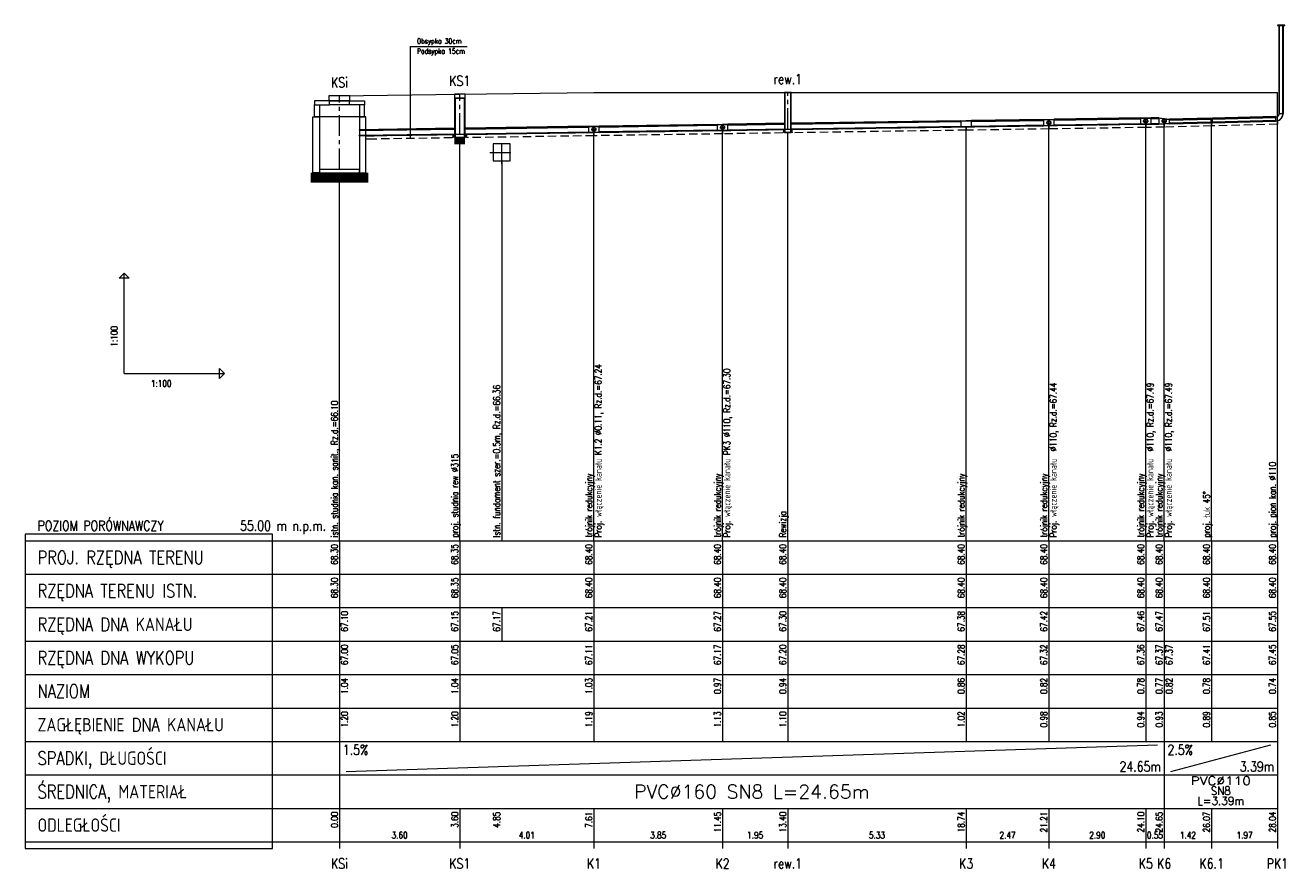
# Model space of a CAD drawing. Header units: millimetres. Extents: x 50853 to 54955, y -8480 to -6058.
# Tile 27 of 28: x 53944 to 54321, y -6620 to -6368. Entities that reach past the tile are written whole.
import ezdxf
from ezdxf.enums import TextEntityAlignment as Align

# ---------------------------------------------------------------- set-up
doc = ezdxf.new("R2010")
doc.units = ezdxf.units.MM
doc.header["$LTSCALE"] = 5
doc.linetypes.add('CENTER', pattern=[2, 1.25, -0.25, 0.25, -0.25])
doc.linetypes.add('DASHED', pattern=[0.75, 0.5, -0.25])
for name, color, linetype, lineweight in [('Liczby', 7, 'Continuous', 20), ('Linie_odn', 7, 'Continuous', 13), ('Linie_opisowe', 7, 'Continuous', 13), ('Linie_tabeli', 7, 'Continuous', 13), ('Odcinki', 5, 'Continuous', 30), ('Opis_PZ', 7, 'Continuous', 20), ('Opis_uzbr_p', 7, 'Continuous', 20), ('Opis_wl', 7, 'Continuous', 20), ('Osie', 7, 'CENTER', 13), ('Podsypki', 7, 'DASHED', 13), ('Ter_istn', 8, 'Continuous', 13), ('Uzbr_podz', 7, 'Continuous', 13), ('Wezly', 5, 'Continuous', 13), ('Wymiary', 7, 'Continuous', 13)]:
    doc.layers.add(name, color=color, linetype=linetype, lineweight=lineweight)
doc.styles.add('Styl1', font='SIMPLEX.shx', dxfattribs={"width": 0.8})
doc.styles.add('Styl10', font='SIMPLEX.shx', dxfattribs={"width": 0.8})
doc.styles.add('Styl13', font='SIMPLEX.shx', dxfattribs={"width": 0.8})
doc.styles.add('Styl15', font='SIMPLEX.shx', dxfattribs={"width": 0.8})
doc.styles.add('Styl17', font='SIMPLEX.shx', dxfattribs={"width": 0.8})
doc.styles.add('Styl19', font='SIMPLEX.shx', dxfattribs={"width": 0.8})
doc.styles.add('Styl2', font='SIMPLEX.shx', dxfattribs={"width": 0.8})
doc.styles.add('Styl25', font='SIMPLEX.shx', dxfattribs={"width": 0.8})
doc.styles.add('Styl3', font='SIMPLEX.shx', dxfattribs={"width": 0.8})
doc.styles.add('Styl4', font='SIMPLEX.shx', dxfattribs={"width": 0.8})
doc.styles.add('Styl5', font='SIMPLEX.shx', dxfattribs={"width": 0.8})
doc.styles.add('Styl6', font='SIMPLEX.shx', dxfattribs={"width": 0.8})
doc.styles.add('Styl8', font='SIMPLEX.shx', dxfattribs={"width": 0.8})

msp = doc.modelspace()

# ---------------------------------------------------------------- linework, layer by layer
at = {"layer": 'Linie_odn'}
for p, q in [((54058.92, -6374.28), (54075.94, -6374.28)), ((54058.92, -6374.28), (54058.93, -6401.78)), ((53973.4, -6472.01), (53973.4, -6442.01)), ((53973.4, -6472.01), (54003.4, -6472.01))]:
    msp.add_line(p, q, dxfattribs=at)
for points in [[(54318.15, -6522.01), (54318.15, -6388.01)], [(54152.28, -6522.01), (54152.28, -6399.29)], [(54225.11, -6522.01), (54225.11, -6398.2)], [(54249.83, -6522.01), (54249.83, -6397.83)], [(54278.79, -6522.01), (54278.79, -6397.39)], [(54284.29, -6522.01), (54284.29, -6397.31)], [(54298.48, -6522.01), (54298.48, -6396.96)], [(54073.73, -6522.01), (54073.73, -6401.49)], [(54113.82, -6522.01), (54113.82, -6399.87)], [(54171.78, -6522.01), (54171.78, -6400.01)], [(54037.76, -6522.01), (54037.76, -6412.01)]]:
    msp.add_lwpolyline(points, dxfattribs=at)
for points in [[(53973.4, -6442.01), (53974.9, -6443.51), (53971.9, -6443.51)], [(54003.4, -6472.01), (54001.9, -6473.51), (54001.9, -6470.51)]]:
    msp.add_lwpolyline(points, close=True, dxfattribs=at)
at = {"layer": 'Linie_opisowe'}
msp.add_line((54086.26, -6408.41), (54086.26, -6522.01), dxfattribs=at)
at = {"layer": 'Linie_tabeli'}
for p, q in [((53943.84, -6522.01), (54037.76, -6522.01)), ((54037.76, -6522.01), (54318.15, -6522.01)), ((54037.76, -6522.01), (54037.76, -6612.01)), ((54037.76, -6522.01), (54037.76, -6582.01)), ((54073.73, -6522.01), (54073.73, -6582.01)), ((54113.82, -6522.01), (54113.82, -6582.01)), ((54152.28, -6522.01), (54152.28, -6582.01)), ((54171.78, -6522.01), (54171.78, -6582.01)), ((54225.11, -6522.01), (54225.11, -6582.01)), ((54249.83, -6522.01), (54249.83, -6582.01)), ((54278.79, -6522.01), (54278.79, -6582.01)), ((54284.29, -6522.01), (54284.29, -6582.01)), ((54298.48, -6522.01), (54298.48, -6582.01)), ((54318.15, -6522.01), (54318.15, -6612.01)), ((54318.15, -6522.01), (54318.15, -6582.01)), ((53943.84, -6532.01), (54037.76, -6532.01)), ((54037.76, -6532.01), (54318.15, -6532.01)), ((53943.84, -6542.01), (54037.76, -6542.01)), ((54037.76, -6542.01), (54318.15, -6542.01)), ((54086.26, -6542.01), (54086.26, -6552.01)), ((53943.84, -6552.01), (54037.76, -6552.01)), ((54037.76, -6552.01), (54318.15, -6552.01)), ((53943.84, -6562.01), (54037.76, -6562.01)), ((54037.76, -6562.01), (54318.15, -6562.01)), ((53943.84, -6572.01), (54037.76, -6572.01)), ((54037.76, -6572.01), (54318.15, -6572.01)), ((53943.84, -6582.01), (54037.76, -6582.01)), ((54037.76, -6582.01), (54318.15, -6582.01)), ((54037.76, -6582.01), (54037.76, -6592.01)), ((54039.76, -6591.01), (54282.29, -6583.01)), ((54284.29, -6582.01), (54284.29, -6592.01)), ((54284.29, -6582.01), (54284.29, -6592.01)), ((54286.29, -6591.01), (54316.15, -6583.01)), ((54318.15, -6582.01), (54318.15, -6592.01)), ((53943.84, -6592.01), (54037.76, -6592.01)), ((54037.76, -6592.01), (54318.15, -6592.01)), ((54284.29, -6592.01), (54284.29, -6602.01)), ((54318.15, -6592.01), (54318.15, -6602.01)), ((53943.84, -6602.01), (54037.76, -6602.01)), ((54037.76, -6602.01), (54318.15, -6602.01)), ((54037.76, -6602.01), (54037.76, -6614.01)), ((54073.73, -6602.01), (54073.73, -6614.01)), ((54113.82, -6602.01), (54113.82, -6614.01)), ((54152.28, -6602.01), (54152.28, -6614.01)), ((54171.78, -6602.01), (54171.78, -6614.01)), ((54225.11, -6602.01), (54225.11, -6614.01)), ((54249.83, -6602.01), (54249.83, -6614.01)), ((54278.79, -6602.01), (54278.79, -6614.01)), ((54284.29, -6602.01), (54284.29, -6614.01)), ((54298.48, -6602.01), (54298.48, -6614.01)), ((54318.15, -6602.01), (54318.15, -6614.01)), ((53943.84, -6612.01), (54037.76, -6612.01)), ((54037.76, -6612.01), (54318.15, -6612.01))]:
    msp.add_line(p, q, dxfattribs=at)
msp.add_lwpolyline([(53943.84, -6614.01), (54017.76, -6614.01), (54017.76, -6520.01), (53943.84, -6520.01)], close=True, dxfattribs=at)
at = {"layer": 'Odcinki'}
for points in [[(54251.43, -6396.2), (54277.19, -6395.82), (54277.19, -6395.74), (54251.43, -6396.12)], [(54280.39, -6395.77), (54282.69, -6395.74), (54282.69, -6395.66), (54280.39, -6395.69)], [(54298.71, -6395.85), (54317.6, -6395.38), (54317.6, -6395.32), (54298.71, -6395.8)], [(54043.76, -6399.32), (54072.15, -6398.89), (54072.15, -6398.81), (54043.76, -6399.24)], [(54075.3, -6398.85), (54112.22, -6398.29), (54112.22, -6398.21), (54075.3, -6398.77)], [(54115.42, -6398.24), (54150.68, -6397.72), (54150.68, -6397.64), (54115.42, -6398.16)], [(54115.42, -6399.84), (54150.68, -6399.32), (54150.68, -6399.4), (54115.42, -6399.92)], [(54153.88, -6397.67), (54170.78, -6397.41), (54170.78, -6397.33), (54153.88, -6397.59)], [(54153.88, -6399.27), (54170.78, -6399.01), (54170.78, -6399.09), (54153.88, -6399.35)], [(54172.78, -6397.38), (54223.51, -6396.62), (54223.51, -6396.54), (54172.78, -6397.3)], [(54172.78, -6398.98), (54223.51, -6398.22), (54223.51, -6398.3), (54172.78, -6399.06)], [(54226.71, -6396.58), (54248.23, -6396.25), (54248.23, -6396.17), (54226.71, -6396.5)], [(54226.71, -6398.18), (54248.23, -6397.85), (54248.23, -6397.93), (54226.71, -6398.26)], [(54251.43, -6397.8), (54277.19, -6397.42), (54277.19, -6397.5), (54251.43, -6397.88)], [(54280.39, -6397.37), (54282.69, -6397.34), (54282.69, -6397.42), (54280.39, -6397.45)], [(54285.89, -6396.17), (54298.26, -6395.86), (54298.26, -6395.81), (54285.89, -6396.12)], [(54285.89, -6397.27), (54298.26, -6396.96), (54298.26, -6397.02), (54285.89, -6397.33)], [(54298.71, -6396.95), (54317.6, -6396.48), (54317.6, -6396.53), (54298.71, -6397.01)], [(54043.76, -6400.92), (54072.15, -6400.49), (54072.15, -6400.57), (54043.76, -6401)], [(54075.3, -6400.45), (54112.22, -6399.89), (54112.22, -6399.97), (54075.3, -6400.53)]]:
    msp.add_lwpolyline(points, close=True, dxfattribs=at)
at = {"layer": 'Opis_wl'}
for centre, radius in [((54113.82, -6399.06), 0.605), ((54113.82, -6399.06), 0.55), ((54152.28, -6398.46), 0.605), ((54152.28, -6398.46), 0.55), ((54249.83, -6397.06), 0.605), ((54249.83, -6397.06), 0.55), ((54278.79, -6396.56), 0.605), ((54278.79, -6396.56), 0.55), ((54284.29, -6396.56), 0.605), ((54284.29, -6396.56), 0.55)]:
    msp.add_circle(centre, radius, dxfattribs=at)
at = {"layer": 'Osie'}
for p, q in [((54171.78, -6399), (54171.78, -6388.01)), ((54037.76, -6411.01), (54037.76, -6389.01)), ((54073.73, -6400.47), (54073.73, -6388.54)), ((54278.79, -6397.38), (54278.79, -6395.73)), ((54284.29, -6397.38), (54284.29, -6395.73)), ((54112.99, -6399.06), (54114.64, -6399.06)), ((54113.82, -6399.88), (54113.82, -6398.23)), ((54151.45, -6398.46), (54153.1, -6398.46)), ((54152.28, -6399.28), (54152.28, -6397.63)), ((54249, -6397.06), (54250.65, -6397.06)), ((54249.83, -6397.88), (54249.83, -6396.23)), ((54277.96, -6396.56), (54279.61, -6396.56)), ((54283.46, -6396.56), (54285.11, -6396.56)), ((54086.26, -6409.41), (54086.26, -6402.41)), ((54082.76, -6405.91), (54089.76, -6405.91))]:
    msp.add_line(p, q, dxfattribs=at)
at = {"layer": 'Podsypki'}
for points in [[(54113.82, -6399.95), (54152.28, -6399.37), (54152.28, -6400.29), (54152.28, -6400.29), (54152.28, -6400.37), (54113.82, -6400.95), (54113.82, -6400.87), (54113.82, -6400.87)], [(54152.28, -6399.37), (54170.46, -6399.1), (54170.46, -6400), (54170.34, -6400), (54170.34, -6400.1), (54152.28, -6400.37), (54152.28, -6400.29), (54152.28, -6400.29)], [(54173.1, -6399.06), (54225.11, -6398.28), (54225.11, -6399.2), (54225.11, -6399.2), (54225.11, -6399.28), (54173.22, -6400.06), (54173.22, -6400), (54173.1, -6400)], [(54225.11, -6398.28), (54249.83, -6397.91), (54249.83, -6398.83), (54249.83, -6398.83), (54249.83, -6398.91), (54225.11, -6399.28), (54225.11, -6399.2), (54225.11, -6399.2)], [(54249.83, -6397.91), (54278.79, -6397.47), (54278.79, -6398.39), (54278.79, -6398.39), (54278.79, -6398.47), (54249.83, -6398.91), (54249.83, -6398.83), (54249.83, -6398.83)], [(54278.79, -6397.47), (54284.29, -6397.39), (54284.29, -6398.31), (54284.29, -6398.31), (54284.29, -6398.39), (54278.79, -6398.47), (54278.79, -6398.39), (54278.79, -6398.39)], [(54284.29, -6397.37), (54298.48, -6397.01), (54298.48, -6397.96), (54298.48, -6397.96), (54298.48, -6398.01), (54284.29, -6398.37), (54284.29, -6398.31), (54284.29, -6398.31)], [(54298.48, -6397.01), (54318.15, -6396.52), (54318.15, -6397.46), (54318.15, -6397.46), (54318.15, -6397.52), (54298.48, -6398.01), (54298.48, -6397.96), (54298.48, -6397.96)], [(54045.68, -6400.97), (54071.65, -6400.58), (54071.65, -6401.47), (54071.46, -6401.47), (54071.46, -6401.58), (54046.4, -6401.97), (54046.4, -6401.97), (54045.68, -6401.97)], [(54075.8, -6400.52), (54113.82, -6399.95), (54113.82, -6400.87), (54113.82, -6400.87), (54113.82, -6400.95), (54075.99, -6401.52), (54075.99, -6401.47), (54075.8, -6401.47)]]:
    msp.add_lwpolyline(points, close=True, dxfattribs=at)
at = {"layer": 'Ter_istn'}
msp.add_lwpolyline([(54037.76, -6389.01), (54073.73, -6388.54), (54113.82, -6388.01), (54152.28, -6388.01), (54171.78, -6388.01), (54225.11, -6388.01), (54249.83, -6388.01), (54278.79, -6388.01), (54284.29, -6388.01), (54298.48, -6388.01), (54318.15, -6388.01)], dxfattribs=at)
at = {"layer": 'Uzbr_podz'}
msp.add_lwpolyline([(54083.76, -6408.41), (54088.76, -6408.41), (54088.76, -6403.41), (54083.76, -6403.41)], close=True, dxfattribs=at)
at = {"layer": 'Wezly'}
for p, q in [((54040.76, -6390.51), (54034.76, -6390.51)), ((54040.76, -6391.71), (54034.76, -6391.71)), ((54044.36, -6395.31), (54031.16, -6395.31)), ((54278.79, -6395.71), (54277.19, -6395.74)), ((54277.19, -6395.74), (54277.19, -6397.5)), ((54280.39, -6395.69), (54278.79, -6395.71)), ((54280.39, -6397.45), (54280.39, -6395.69)), ((54284.29, -6395.89), (54282.69, -6395.66)), ((54282.69, -6395.66), (54282.69, -6397.42)), ((54284.29, -6395.95), (54282.69, -6395.74)), ((54317.6, -6395.27), (54317.6, -6396.59)), ((54318.59, -6394.28), (54319.91, -6394.28)), ((54113.82, -6398.19), (54112.22, -6398.21)), ((54112.22, -6398.21), (54112.22, -6399.97)), ((54113.82, -6398.27), (54112.22, -6398.29)), ((54115.42, -6398.16), (54113.82, -6398.19)), ((54115.42, -6398.24), (54113.82, -6398.27)), ((54115.42, -6399.92), (54115.42, -6398.16)), ((54152.28, -6397.61), (54150.68, -6397.64)), ((54150.68, -6397.64), (54150.68, -6399.4)), ((54152.28, -6397.69), (54150.68, -6397.72)), ((54150.68, -6399.32), (54152.28, -6399.29)), ((54150.68, -6399.4), (54152.28, -6399.37)), ((54153.88, -6397.59), (54152.28, -6397.61)), ((54153.88, -6397.67), (54152.28, -6397.69)), ((54152.28, -6399.29), (54153.88, -6399.27)), ((54152.28, -6399.37), (54153.88, -6399.35)), ((54153.88, -6399.35), (54153.88, -6397.59)), ((54225.11, -6396.52), (54223.51, -6396.54)), ((54223.51, -6396.54), (54223.51, -6398.3)), ((54225.11, -6396.6), (54223.51, -6396.62)), ((54223.51, -6398.22), (54225.11, -6398.2)), ((54223.51, -6398.3), (54225.11, -6398.28)), ((54226.71, -6396.5), (54225.11, -6396.52)), ((54226.71, -6396.58), (54225.11, -6396.6)), ((54225.11, -6398.2), (54226.71, -6398.18)), ((54225.11, -6398.28), (54226.71, -6398.26)), ((54226.71, -6398.26), (54226.71, -6396.5)), ((54249.83, -6396.15), (54248.23, -6396.17)), ((54248.23, -6396.17), (54248.23, -6397.93)), ((54249.83, -6396.23), (54248.23, -6396.25)), ((54248.23, -6397.85), (54249.83, -6397.83)), ((54248.23, -6397.93), (54249.83, -6397.91)), ((54251.43, -6396.12), (54249.83, -6396.15)), ((54251.43, -6396.2), (54249.83, -6396.23)), ((54249.83, -6397.83), (54251.43, -6397.8)), ((54249.83, -6397.91), (54251.43, -6397.88)), ((54251.43, -6397.88), (54251.43, -6396.12)), ((54278.79, -6395.79), (54277.19, -6395.82)), ((54277.19, -6397.42), (54278.79, -6397.39)), ((54277.19, -6397.5), (54278.79, -6397.47)), ((54280.39, -6395.77), (54278.79, -6395.79)), ((54278.79, -6397.39), (54280.39, -6397.37)), ((54278.79, -6397.47), (54280.39, -6397.45)), ((54282.69, -6397.34), (54284.29, -6397.3)), ((54282.69, -6397.42), (54284.29, -6397.37)), ((54285.89, -6396.12), (54284.29, -6395.89)), ((54285.89, -6396.17), (54284.29, -6395.95)), ((54284.29, -6397.3), (54285.89, -6397.27)), ((54284.29, -6397.37), (54285.89, -6397.33)), ((54285.89, -6397.33), (54285.89, -6396.12)), ((54298.48, -6395.8), (54298.26, -6395.81)), ((54298.26, -6395.81), (54298.26, -6397.02)), ((54298.48, -6395.86), (54298.26, -6395.86)), ((54298.26, -6396.96), (54298.48, -6396.96)), ((54298.26, -6397.02), (54298.48, -6397.01)), ((54298.71, -6395.8), (54298.48, -6395.8)), ((54298.71, -6395.85), (54298.48, -6395.86)), ((54298.48, -6396.96), (54298.71, -6396.95)), ((54298.48, -6397.01), (54298.71, -6397.01)), ((54298.71, -6397.01), (54298.71, -6395.8)), ((54112.22, -6399.89), (54113.82, -6399.87)), ((54112.22, -6399.97), (54113.82, -6399.95)), ((54113.82, -6399.87), (54115.42, -6399.84)), ((54113.82, -6399.95), (54115.42, -6399.92))]:
    msp.add_line(p, q, dxfattribs=at)
for points in [[(54318.15, -6368.01), (54320.35, -6368.01), (54320.35, -6367.91), (54318.15, -6367.91)], [(54318.7, -6394.28), (54318.7, -6368.01), (54318.65, -6368.01), (54318.65, -6394.28)], [(54319.8, -6394.28), (54319.8, -6368.01), (54319.86, -6368.01), (54319.86, -6394.28)], [(54170.78, -6388.01), (54172.78, -6388.01), (54172.78, -6388.01), (54170.78, -6388.01)], [(54170.78, -6400.01), (54172.78, -6400.01), (54172.78, -6388.01), (54170.78, -6388.01)], [(54170.88, -6400.01), (54172.68, -6400.01), (54172.68, -6388.01), (54170.88, -6388.01)], [(54034.76, -6390.51), (54030.26, -6390.51), (54030.26, -6391.71), (54034.76, -6391.71)], [(54031.76, -6395.31), (54030.26, -6395.31), (54030.26, -6391.71), (54031.76, -6391.71)], [(54034.63, -6390.51), (54040.88, -6390.51), (54040.88, -6389.01), (54034.63, -6389.01)], [(54040.76, -6390.51), (54045.26, -6390.51), (54045.26, -6391.71), (54040.76, -6391.71)], [(54043.76, -6395.31), (54045.26, -6395.31), (54045.26, -6391.71), (54043.76, -6391.71)], [(54072.15, -6389.74), (54075.3, -6389.74), (54075.3, -6388.54), (54072.15, -6388.54)], [(54072.15, -6401.49), (54075.3, -6401.49), (54075.3, -6389.74), (54072.15, -6389.74)], [(54072.31, -6401.49), (54075.14, -6401.49), (54075.14, -6389.74), (54072.31, -6389.74)], [(54031.76, -6412.01), (54029.84, -6412.01), (54029.84, -6395.31), (54031.76, -6395.31)], [(54043.76, -6412.01), (54045.68, -6412.01), (54045.68, -6395.31), (54043.76, -6395.31)], [(54171.78, -6400.01), (54170.78, -6400.01), (54170.78, -6399.01), (54171.78, -6399), (54172.78, -6398.98), (54172.78, -6400.01)], [(54073.73, -6401.49), (54072.15, -6401.49), (54072.15, -6400.49), (54073.73, -6400.47), (54075.3, -6400.45), (54075.3, -6401.49)], [(54031.76, -6412.01), (54043.76, -6412.01), (54043.76, -6411.01), (54031.76, -6411.01)]]:
    msp.add_lwpolyline(points, close=True, dxfattribs=at)
for points in [[(54317.6, -6395.38), (54317.78, -6395.37), (54317.94, -6395.32), (54318.1, -6395.26), (54318.25, -6395.17), (54318.38, -6395.06), (54318.49, -6394.93), (54318.58, -6394.78), (54318.65, -6394.62), (54318.69, -6394.45), (54318.7, -6394.28)], [(54317.6, -6395.32), (54317.77, -6395.31), (54317.93, -6395.27), (54318.08, -6395.21), (54318.22, -6395.12), (54318.34, -6395.02), (54318.45, -6394.89), (54318.54, -6394.75), (54318.6, -6394.6), (54318.64, -6394.44), (54318.65, -6394.28)], [(54317.6, -6396.48), (54317.95, -6396.45), (54318.28, -6396.37), (54318.6, -6396.24), (54318.9, -6396.06), (54319.16, -6395.83), (54319.38, -6395.57), (54319.56, -6395.28), (54319.7, -6394.96), (54319.78, -6394.62), (54319.8, -6394.28)], [(54317.6, -6396.53), (54317.96, -6396.51), (54318.3, -6396.42), (54318.63, -6396.29), (54318.93, -6396.1), (54319.2, -6395.87), (54319.43, -6395.6), (54319.61, -6395.3), (54319.75, -6394.98), (54319.83, -6394.63), (54319.86, -6394.28)]]:
    msp.add_lwpolyline(points, dxfattribs=at)
for points, const_width in [([(54072.15, -6402.49), (54075.3, -6402.49)], 2), ([(54029.12, -6413.01), (54046.4, -6413.01)], 2), ([(54029.12, -6414.51), (54046.4, -6414.51)], 1)]:
    msp.add_lwpolyline(points, dxfattribs=dict(at, const_width=const_width))

# ---------------------------------------------------------------- texts
at = {"layer": 'Liczby', "width": 0.8}
for s, height, style, p in [('KSi', 3, 'Styl13', (54037.76, -6386.51)), ('KS1', 3, 'Styl13', (54073.73, -6386.04)), ('rew.1', 3, 'Styl13', (54171.78, -6385.51)), ('3.60', 2, 'Styl6', (54055.74, -6611.01)), ('4.01', 2, 'Styl6', (54093.77, -6611.01)), ('3.85', 2, 'Styl6', (54133.05, -6611.01)), ('1.95', 2, 'Styl6', (54162.03, -6611.01)), ('5.33', 2, 'Styl6', (54198.44, -6611.01)), ('2.47', 2, 'Styl6', (54237.47, -6611.01)), ('2.90', 2, 'Styl6', (54264.31, -6611.01)), ('0.55', 2, 'Styl6', (54281.54, -6611.01)), ('1.42', 2, 'Styl6', (54291.38, -6611.01)), ('1.97', 2, 'Styl6', (54308.32, -6611.01)), ('KSi', 3, 'Styl13', (54037.76, -6620.01)), ('KS1', 3, 'Styl13', (54073.73, -6620.01)), ('K1', 3, 'Styl13', (54113.82, -6620.01)), ('K2', 3, 'Styl13', (54152.28, -6620.01)), ('rew.1', 3, 'Styl13', (54171.78, -6620.01)), ('K3', 3, 'Styl13', (54225.11, -6620.01)), ('K4', 3, 'Styl13', (54249.83, -6620.01)), ('K5', 3, 'Styl13', (54278.79, -6620.01)), ('K6', 3, 'Styl13', (54284.29, -6620.01)), ('K6.1', 3, 'Styl13', (54298.48, -6620.01)), ('PK1', 3, 'Styl13', (54318.15, -6620.01))]:
    msp.add_text(s, height=height, dxfattribs=dict(at, style=style)).set_placement(p, align=Align.CENTER)
for s, style, p in [('POZIOM PORÓWNAWCZY', 'Styl10', (53947.53, -6519.01)), ('1.5%', 'Styl4', (54038.76, -6586.01)), ('2.5%', 'Styl4', (54285.29, -6586.01))]:
    msp.add_text(s, height=3, dxfattribs=dict(at, style=style)).set_placement(p)
for s, style, p in [('55.00 m n.p.m.', 'Styl10', (54033.76, -6519.01)), ('24.65m', 'Styl4', (54283.29, -6591.01)), ('3.39m', 'Styl4', (54317.15, -6591.01))]:
    msp.add_text(s, height=3, dxfattribs=dict(at, style=style)).set_placement(p, align=Align.RIGHT)
for s, style, p in [('68.30', 'Styl2', (54037.26, -6523.01)), ('68.35', 'Styl2', (54073.23, -6523.01)), ('68.40', 'Styl2', (54113.32, -6523.01)), ('68.40', 'Styl2', (54151.78, -6523.01)), ('68.40', 'Styl2', (54171.28, -6523.01)), ('68.40', 'Styl2', (54224.61, -6523.01)), ('68.40', 'Styl2', (54249.33, -6523.01)), ('68.40', 'Styl2', (54278.29, -6523.01)), ('68.40', 'Styl2', (54283.79, -6523.01)), ('68.40', 'Styl2', (54297.98, -6523.01)), ('68.40', 'Styl2', (54317.65, -6523.01)), ('68.30', 'Styl2', (54037.26, -6533.01)), ('68.35', 'Styl2', (54073.23, -6533.01)), ('68.40', 'Styl2', (54113.32, -6533.01)), ('68.40', 'Styl2', (54151.78, -6533.01)), ('68.40', 'Styl2', (54171.28, -6533.01)), ('68.40', 'Styl2', (54224.61, -6533.01)), ('68.40', 'Styl2', (54249.33, -6533.01)), ('68.40', 'Styl2', (54278.29, -6533.01)), ('68.40', 'Styl2', (54283.79, -6533.01)), ('68.40', 'Styl2', (54297.98, -6533.01)), ('68.40', 'Styl2', (54317.65, -6533.01)), ('67.10', 'Styl2', (54040.26, -6543.01)), ('67.15', 'Styl2', (54073.23, -6543.01)), ('67.17', 'Styl3', (54085.76, -6543.01)), ('67.21', 'Styl2', (54113.32, -6543.01)), ('67.27', 'Styl2', (54151.78, -6543.01)), ('67.30', 'Styl2', (54171.28, -6543.01)), ('67.38', 'Styl2', (54224.61, -6543.01)), ('67.42', 'Styl2', (54249.33, -6543.01)), ('67.46', 'Styl2', (54278.29, -6543.01)), ('67.47', 'Styl2', (54283.79, -6543.01)), ('67.51', 'Styl2', (54297.98, -6543.01)), ('67.55', 'Styl2', (54317.65, -6543.01)), ('67.00', 'Styl2', (54040.26, -6553.01)), ('67.05', 'Styl2', (54073.23, -6553.01)), ('67.11', 'Styl2', (54113.32, -6553.01)), ('67.17', 'Styl2', (54151.78, -6553.01)), ('67.20', 'Styl2', (54171.28, -6553.01)), ('67.28', 'Styl2', (54224.61, -6553.01)), ('67.32', 'Styl2', (54249.33, -6553.01)), ('67.36', 'Styl2', (54278.29, -6553.01)), ('67.37', 'Styl2', (54283.79, -6553.01)), ('67.37', 'Styl2', (54286.79, -6553.01)), ('67.41', 'Styl2', (54297.98, -6553.01)), ('67.45', 'Styl2', (54317.65, -6553.01)), ('1.04', 'Styl2', (54040.26, -6563.01)), ('1.04', 'Styl2', (54073.23, -6563.01)), ('1.03', 'Styl2', (54113.32, -6563.01)), ('0.97', 'Styl2', (54151.78, -6563.01)), ('0.94', 'Styl2', (54171.28, -6563.01)), ('0.86', 'Styl2', (54224.61, -6563.01)), ('0.82', 'Styl2', (54249.33, -6563.01)), ('0.78', 'Styl2', (54278.29, -6563.01)), ('0.77', 'Styl2', (54283.79, -6563.01)), ('0.82', 'Styl2', (54286.79, -6563.01)), ('0.78', 'Styl2', (54297.98, -6563.01)), ('0.74', 'Styl2', (54317.65, -6563.01)), ('1.20', 'Styl2', (54040.26, -6573.01)), ('1.20', 'Styl2', (54073.23, -6573.01)), ('1.19', 'Styl2', (54113.32, -6573.01)), ('1.13', 'Styl2', (54151.78, -6573.01)), ('1.10', 'Styl2', (54171.28, -6573.01)), ('1.02', 'Styl2', (54224.61, -6573.01)), ('0.98', 'Styl2', (54249.33, -6573.01)), ('0.94', 'Styl2', (54278.29, -6573.01)), ('0.93', 'Styl2', (54283.79, -6573.01)), ('0.89', 'Styl2', (54297.98, -6573.01)), ('0.85', 'Styl2', (54317.65, -6573.01)), ('0.00', 'Styl2', (54037.26, -6603.01)), ('3.60', 'Styl2', (54073.23, -6603.01)), ('4.85', 'Styl3', (54085.76, -6603.01)), ('7.61', 'Styl2', (54113.32, -6603.01)), ('11.45', 'Styl2', (54151.78, -6603.01)), ('13.40', 'Styl2', (54171.28, -6603.01)), ('18.74', 'Styl2', (54224.61, -6603.01)), ('21.21', 'Styl2', (54249.33, -6603.01)), ('24.10', 'Styl2', (54278.29, -6603.01)), ('24.65', 'Styl2', (54283.79, -6603.01)), ('26.07', 'Styl2', (54297.98, -6603.01)), ('28.04', 'Styl2', (54317.65, -6603.01))]:
    msp.add_text(s, height=2, rotation=90, dxfattribs=dict(at, style=style)).set_placement(p, align=Align.RIGHT)
at = {"layer": 'Liczby', "style": 'Styl5'}
for s, height, width, p, p2 in [('PVC%%C160 SN8 L=24.65m', 4, 0.942857, (54125.82, -6599.01), (54196.22, -6599.01)), ('PVC%%C110', 2.5, 1.190551, (54292.22, -6595.01), (54310.22, -6595.01)), ('SN8', 2.5, 0.9, (54298.22, -6598.01), (54304.22, -6598.01)), ('L=3.39m', 2.5, 0.871111, (54294.22, -6601.01), (54308.22, -6601.01))]:
    msp.add_text(s, height=height, dxfattribs=dict(at, width=width)).set_placement(p, p2, align=Align.FIT)
at = {"layer": 'Linie_odn', "style": 'Styl25', "width": 0.8}
for s, p in [('Obsypka 30cm', (54060.92, -6373.41)), ('Podsypka 15cm', (54060.92, -6376.41))]:
    msp.add_text(s, height=1.5, dxfattribs=at).set_placement(p)
at = {"layer": 'Linie_tabeli', "style": 'Styl1', "width": 0.8}
for s, p in [('PROJ. RZĘDNA TERENU', (53947.53, -6529.01)), ('RZĘDNA TERENU ISTN.', (53947.53, -6539.01)), ('RZĘDNA DNA KANAŁU', (53947.53, -6549.01)), ('RZĘDNA DNA WYKOPU', (53947.53, -6559.01)), ('NAZIOM', (53947.53, -6569.01)), ('ZAGŁĘBIENIE DNA KANAŁU', (53947.53, -6579.01)), ('SPADKI, DŁUGOŚCI', (53947.53, -6589.01)), ('ŚREDNICA, MATERIAŁ', (53947.53, -6599.01)), ('ODLEGŁOŚCI', (53947.53, -6609.01))]:
    msp.add_text(s, height=4, dxfattribs=at).set_placement(p)
at = {"layer": 'Opis_PZ', "style": 'Styl15', "width": 0.8}
for s, p in [('istn. studnia kan. sanit., Rz.d.=66.10', (54037.26, -6521.01)), ('proj. studnia rew %%C315', (54073.23, -6521.01)), ('proj. pion kan. %%C110', (54317.65, -6521.01)), ('trójnik redukcyjny', (54113.32, -6521.01)), ('trójnik redukcyjny', (54151.78, -6521.01)), ('trójnik redukcyjny', (54224.61, -6521.01)), ('trójnik redukcyjny', (54249.33, -6521.01)), ('trójnik redukcyjny', (54278.29, -6521.01)), ('trójnik redukcyjny', (54283.79, -6521.01)), ('proj. łuk 45%%D', (54297.98, -6521.01)), ('Rewizja', (54171.28, -6521.01))]:
    msp.add_text(s, height=2, rotation=90, dxfattribs=at).set_placement(p)
at = {"layer": 'Opis_uzbr_p', "style": 'Styl19', "width": 0.8}
msp.add_text('Istn. fundament szer.=0.5m, Rz.d.=66.36', height=2, rotation=90, dxfattribs=at).set_placement((54085.76, -6521.01))
at = {"layer": 'Opis_wl', "style": 'Styl17', "width": 0.8}
for s, p in [('Proj. włączenie kanału K1.2 %%C0.11, Rz.d.=67.24', (54116.12, -6521.01)), ('Proj. włączenie kanału PK3 %%C110, Rz.d.=67.30', (54154.58, -6521.01)), ('Proj. włączenie kanału  %%C110, Rz.d.=67.44', (54252.13, -6521.01)), ('Proj. włączenie kanału  %%C110, Rz.d.=67.49', (54281.09, -6521.01)), ('Proj. włączenie kanału  %%C110, Rz.d.=67.49', (54286.59, -6521.01))]:
    msp.add_text(s, height=2, rotation=90, dxfattribs=at).set_placement(p)
at = {"layer": 'Wymiary', "style": 'Styl8', "width": 0.8}
msp.add_text('1:100', height=2, rotation=90, dxfattribs=at).set_placement((53971.4, -6464.01))
msp.add_text('1:100', height=2, dxfattribs=at).set_placement((53981.4, -6476.01))

doc.saveas('drawing.dxf')
